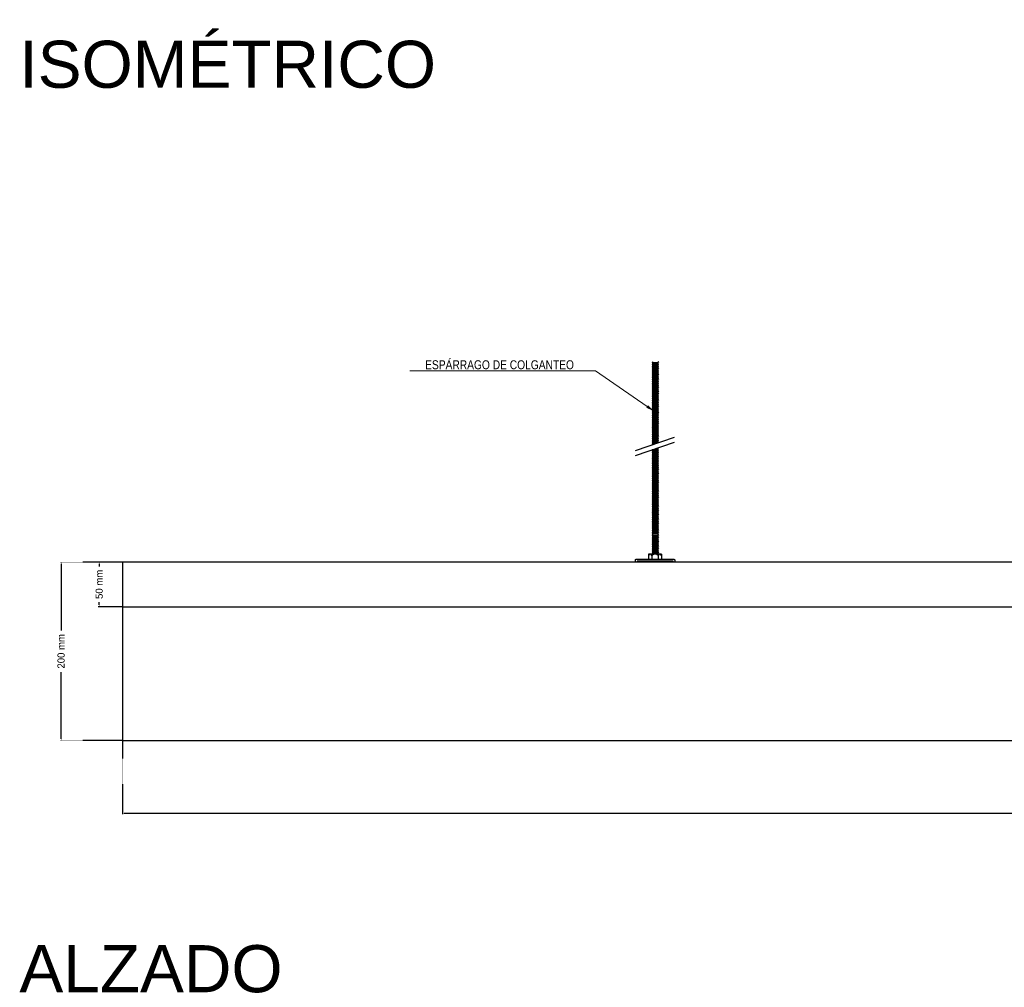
# Model space of a CAD drawing. Header units: millimetres. Extents: x 2538 to 24562, y 4449 to 23795.
# Tile 137 of 256: x 14229 to 15332, y 9193 to 10276. Entities that reach past the tile are written whole.
import ezdxf
from ezdxf import colors
from ezdxf.entities.mleader import LeaderData, LeaderLine
from ezdxf.math import Vec2, Vec3

# ---------------------------------------------------------------- set-up
doc = ezdxf.new("R2010")
doc.units = ezdxf.units.MM
doc.header["$PDMODE"] = 3
doc.linetypes.add('HIDDEN', pattern=[0.375, 0.25, -0.125])
doc.layers.add('_HD_tornillo', color=30, linetype='Continuous')
doc.layers.add('HD021_Text', color=2, linetype='Continuous', lineweight=9)
doc.layers.add('Make2D$Visible$Curves', color=7, linetype='Continuous', true_color=0x000000)
doc.layers.add('MEDIDAS', color=1, linetype='Continuous', true_color=0xff0000)
doc.styles.add('Arial Narrow', font='ARIALN.TTF')
doc.styles.add('Default', font='arial.ttf')
doc.dimstyles.new('HD_DIM', dxfattribs={"dimtxt": 8, "dimasz": 2, "dimexe": 1, "dimexo": 0, "dimgap": 2, "dimtad": 0, "dimdec": 0, "dimzin": 0, "dimdsep": 46, "dimtxsty": 'Standard', "dimcen": 0, "dimclrd": 256, "dimclre": 251, "dimclrt": 7, "dimadec": 0, "dimazin": 0, "dimtp": 0.05, "dimtm": 0.05, "dimtfac": 0.6, "dimtdec": 0, "dimtofl": 0, "dimtmove": 0, "dimatfit": 3, "dimfxl": 1, "dimtolj": 2, "dimtzin": 0, "dimarcsym": 0})

# ---------------------------------------------------------------- blocks, each defined once
blk = doc.blocks.new('*D48')
at = {"layer": 'Defpoints', "color": 0, "transparency": 16777216}
for p in [(14344.2, 9668.9), (14275.4, 9468.9), (14344.2, 9468.9)]:
    blk.add_point(p, dxfattribs=at)
at = {"layer": 'MEDIDAS', "color": 251, "linetype": 'HIDDEN', "lineweight": -2, "transparency": 16777216}
for p, q in [((14344.2, 9668.9), (14274.4, 9668.9)), ((14344.2, 9468.9), (14274.4, 9468.9))]:
    blk.add_line(p, q, dxfattribs=at)
at = {"layer": 'MEDIDAS', "lineweight": -2, "transparency": 16777216}
for p, q in [((14275.4, 9666.9), (14275.4, 9592.3)), ((14275.4, 9470.9), (14275.4, 9545.6))]:
    blk.add_line(p, q, dxfattribs=at)
at = {"layer": 'MEDIDAS', "transparency": 16777216}
for points in [[(14275.1, 9666.9), (14275.8, 9666.9), (14275.4, 9668.9)], [(14275.1, 9470.9), (14275.8, 9470.9), (14275.4, 9468.9)]]:
    blk.add_solid(points, dxfattribs=at)
at = {"layer": 'MEDIDAS', "color": 7, "transparency": 16777216, "insert": (14275.4, 9568.9), "char_height": 8, "attachment_point": 5, "rotation": 90}
blk.add_mtext('\\A2;200 mm', dxfattribs=at)
blk = doc.blocks.new('*D49')
at = {"layer": 'Defpoints', "color": 0, "transparency": 16777216}
for p in [(14344.2, 9668.9), (14318.1, 9618.9), (14344.2, 9618.9)]:
    blk.add_point(p, dxfattribs=at)
at = {"layer": 'MEDIDAS', "color": 251, "linetype": 'HIDDEN', "lineweight": -2, "transparency": 16777216}
for p, q in [((14344.2, 9668.9), (14317.1, 9668.9)), ((14344.2, 9618.9), (14317.1, 9618.9))]:
    blk.add_line(p, q, dxfattribs=at)
at = {"layer": 'MEDIDAS', "lineweight": -2, "transparency": 16777216}
for p, q in [((14318.1, 9666.9), (14318.1, 9663.9)), ((14318.1, 9620.9), (14318.1, 9623.9))]:
    blk.add_line(p, q, dxfattribs=at)
at = {"layer": 'MEDIDAS', "transparency": 16777216}
for points in [[(14317.7, 9666.9), (14318.4, 9666.9), (14318.1, 9668.9)], [(14317.7, 9620.9), (14318.4, 9620.9), (14318.1, 9618.9)]]:
    blk.add_solid(points, dxfattribs=at)
at = {"layer": 'MEDIDAS', "color": 7, "transparency": 16777216, "insert": (14318.1, 9643.9), "char_height": 8, "attachment_point": 5, "rotation": 90}
blk.add_mtext('\\A2;50 mm', dxfattribs=at)
blk = doc.blocks.new('*D50')
at = {"layer": 'Defpoints', "color": 0, "transparency": 16777216}
for p in [(14344.2, 9468.9), (16744.2, 9468.9), (16744.2, 9387.6)]:
    blk.add_point(p, dxfattribs=at)
at = {"layer": 'MEDIDAS', "color": 251, "linetype": 'HIDDEN', "lineweight": -2, "transparency": 16777216}
for p, q in [((14344.2, 9468.9), (14344.2, 9386.6)), ((16744.2, 9468.9), (16744.2, 9386.6))]:
    blk.add_line(p, q, dxfattribs=at)
at = {"layer": 'MEDIDAS', "lineweight": -2, "transparency": 16777216}
for p, q in [((14346.2, 9387.6), (15516.8, 9387.6)), ((16742.2, 9387.6), (15571.5, 9387.6))]:
    blk.add_line(p, q, dxfattribs=at)
at = {"layer": 'MEDIDAS', "transparency": 16777216}
for points in [[(14346.2, 9388), (14346.2, 9387.3), (14344.2, 9387.6)], [(16742.2, 9388), (16742.2, 9387.3), (16744.2, 9387.6)]]:
    blk.add_solid(points, dxfattribs=at)
at = {"layer": 'MEDIDAS', "color": 7, "transparency": 16777216, "insert": (15544.2, 9387.6), "char_height": 8, "attachment_point": 5}
blk.add_mtext('\\A2;2400 mm', dxfattribs=at)

msp = doc.modelspace()

# ---------------------------------------------------------------- linework, layer by layer
at = {"layer": '_HD_tornillo'}
for p, q in [((14938.1, 9893.2), (14937.5, 9892.4)), ((14937.5, 9892.4), (14944.6, 9892.5)), ((14937.5, 9892.4), (14938.1, 9891.7)), ((14938.1, 9890.8), (14937.5, 9890)), ((14937.5, 9890), (14944.6, 9890.2)), ((14937.5, 9890), (14938.1, 9889.3)), ((14938.1, 9888.5), (14937.5, 9887.7)), ((14937.5, 9887.7), (14944.6, 9887.9)), ((14937.5, 9887.7), (14938.1, 9887)), ((14938.1, 9886.2), (14937.5, 9885.4)), ((14937.5, 9885.4), (14944.6, 9885.5)), ((14937.5, 9885.4), (14938.1, 9884.7)), ((14938.1, 9891.7), (14944.1, 9891.9)), ((14938.1, 9891.7), (14938.1, 9890.8)), ((14938.1, 9890.8), (14944.1, 9891)), ((14938.1, 9889.3), (14944.1, 9889.5)), ((14938.1, 9889.3), (14938.1, 9888.5)), ((14938.1, 9888.5), (14944.1, 9888.8)), ((14938.1, 9887), (14944.1, 9887.3)), ((14938.1, 9887), (14938.1, 9886.2)), ((14938.1, 9886.2), (14944.1, 9886.4)), ((14938.1, 9884.7), (14944.1, 9884.9)), ((14938.1, 9884.7), (14938.1, 9883.8)), ((14938.1, 9883.8), (14944.1, 9884)), ((14944.1, 9893.4), (14944.6, 9892.5)), ((14944.1, 9891.9), (14944.6, 9892.5)), ((14944.1, 9891.9), (14944.1, 9891)), ((14944.1, 9891), (14944.6, 9890.2)), ((14944.1, 9889.5), (14944.6, 9890.2)), ((14944.1, 9889.5), (14944.1, 9888.8)), ((14944.1, 9888.8), (14944.6, 9887.9)), ((14944.1, 9887.3), (14944.6, 9887.9)), ((14944.1, 9887.3), (14944.1, 9886.4)), ((14944.1, 9886.4), (14944.6, 9885.5)), ((14944.1, 9884.9), (14944.6, 9885.5)), ((14944.1, 9884.9), (14944.1, 9884)), ((14944.1, 9884), (14944.6, 9883.2)), ((14938.1, 9883.8), (14937.5, 9883)), ((14937.5, 9883), (14944.6, 9883.2)), ((14937.5, 9883), (14938.1, 9882.3)), ((14938.1, 9881.4), (14937.5, 9880.6)), ((14937.5, 9880.6), (14944.6, 9880.7)), ((14937.5, 9880.6), (14938.1, 9879.9)), ((14938.1, 9879), (14937.5, 9878.2)), ((14937.5, 9878.2), (14944.6, 9878.3)), ((14937.5, 9878.2), (14938.1, 9877.5)), ((14938.1, 9876.6), (14937.5, 9875.8)), ((14937.5, 9875.8), (14944.6, 9875.9)), ((14937.5, 9875.8), (14938.1, 9875.1)), ((14938.1, 9874.2), (14937.5, 9873.3)), ((14937.5, 9873.3), (14944.6, 9873.5)), ((14937.5, 9873.3), (14938.1, 9872.7)), ((14938.1, 9882.3), (14944.1, 9882.5)), ((14938.1, 9882.3), (14938.1, 9881.4)), ((14938.1, 9881.4), (14944.1, 9881.6)), ((14938.1, 9879.9), (14944.1, 9880.1)), ((14938.1, 9879.9), (14938.1, 9879)), ((14938.1, 9879), (14944.1, 9879.2)), ((14938.1, 9877.5), (14944.1, 9877.7)), ((14938.1, 9877.5), (14938.1, 9876.6)), ((14938.1, 9876.6), (14944.1, 9876.8)), ((14938.1, 9875.1), (14944.1, 9875.3)), ((14938.1, 9875.1), (14938.1, 9874.2)), ((14938.1, 9874.2), (14944.1, 9874.4)), ((14944.1, 9882.5), (14944.6, 9883.2)), ((14944.1, 9882.5), (14944.1, 9881.6)), ((14944.1, 9881.6), (14944.6, 9880.7)), ((14944.1, 9880.1), (14944.6, 9880.7)), ((14944.1, 9880.1), (14944.1, 9879.2)), ((14944.1, 9879.2), (14944.6, 9878.3)), ((14944.1, 9877.7), (14944.6, 9878.3)), ((14944.1, 9877.7), (14944.1, 9876.8)), ((14944.1, 9876.8), (14944.6, 9875.9)), ((14944.1, 9875.3), (14944.6, 9875.9)), ((14944.1, 9875.3), (14944.1, 9874.4)), ((14944.1, 9874.4), (14944.6, 9873.5)), ((14944.1, 9872.9), (14944.6, 9873.5)), ((14938.1, 9871.8), (14937.5, 9871)), ((14937.5, 9871), (14944.6, 9871.1)), ((14937.5, 9871), (14938.1, 9870.3)), ((14938.1, 9869.5), (14937.5, 9868.7)), ((14937.5, 9868.7), (14944.6, 9868.8)), ((14937.5, 9868.7), (14938.1, 9868)), ((14938.1, 9867.1), (14937.5, 9866.3)), ((14937.5, 9866.3), (14944.6, 9866.5)), ((14937.5, 9866.3), (14938.1, 9865.6)), ((14938.1, 9864.8), (14937.5, 9863.9)), ((14937.5, 9863.9), (14944.6, 9864.1)), ((14937.5, 9863.9), (14938.1, 9863.3)), ((14938.1, 9862.5), (14937.5, 9861.7)), ((14938.1, 9872.7), (14944.1, 9872.9)), ((14938.1, 9872.7), (14938.1, 9871.8)), ((14938.1, 9871.8), (14944.1, 9872)), ((14938.1, 9870.3), (14944.1, 9870.5)), ((14938.1, 9870.3), (14938.1, 9869.5)), ((14938.1, 9869.5), (14944.1, 9869.7)), ((14938.1, 9868), (14944.1, 9868.2)), ((14938.1, 9868), (14938.1, 9867.1)), ((14938.1, 9867.1), (14944.1, 9867.4)), ((14938.1, 9865.6), (14944.1, 9865.9)), ((14938.1, 9865.6), (14938.1, 9864.8)), ((14938.1, 9864.8), (14944.1, 9865)), ((14938.1, 9863.3), (14944.1, 9863.5)), ((14938.1, 9863.3), (14938.1, 9862.5)), ((14938.1, 9862.5), (14944.1, 9862.7)), ((14944.1, 9872.9), (14944.1, 9872)), ((14944.1, 9872), (14944.6, 9871.1)), ((14944.1, 9870.5), (14944.6, 9871.1)), ((14944.1, 9870.5), (14944.1, 9869.7)), ((14944.1, 9869.7), (14944.6, 9868.8)), ((14944.1, 9868.2), (14944.6, 9868.8)), ((14944.1, 9868.2), (14944.1, 9867.4)), ((14944.1, 9867.4), (14944.6, 9866.5)), ((14944.1, 9865.9), (14944.6, 9866.5)), ((14944.1, 9865.9), (14944.1, 9865)), ((14944.1, 9865), (14944.6, 9864.1)), ((14944.1, 9863.5), (14944.6, 9864.1)), ((14944.1, 9863.5), (14944.1, 9862.7)), ((14944.1, 9862.7), (14944.6, 9861.9)), ((14937.5, 9861.7), (14944.6, 9861.9)), ((14937.5, 9861.7), (14938.1, 9861)), ((14938.1, 9860), (14937.5, 9859.1)), ((14937.5, 9859.1), (14944.6, 9859.3)), ((14937.5, 9859.1), (14938.1, 9858.5)), ((14938.1, 9857.7), (14937.5, 9856.9)), ((14937.5, 9856.9), (14944.6, 9857)), ((14937.5, 9856.9), (14938.1, 9856.2)), ((14938.1, 9855.3), (14937.5, 9854.5)), ((14937.5, 9854.5), (14944.6, 9854.7)), ((14937.5, 9854.5), (14938.1, 9853.8)), ((14938.1, 9853), (14937.5, 9852.1)), ((14937.5, 9852.1), (14944.6, 9852.3)), ((14937.5, 9852.1), (14938.1, 9851.5)), ((14938.1, 9861), (14944.1, 9861.2)), ((14938.1, 9861), (14938.1, 9860)), ((14938.1, 9860), (14944.1, 9860.2)), ((14938.1, 9858.5), (14944.1, 9858.7)), ((14938.1, 9858.5), (14938.1, 9857.7)), ((14938.1, 9857.7), (14944.1, 9857.9)), ((14938.1, 9856.2), (14944.1, 9856.4)), ((14938.1, 9856.2), (14938.1, 9855.3)), ((14938.1, 9855.3), (14944.1, 9855.6)), ((14938.1, 9853.8), (14944.1, 9854.1)), ((14938.1, 9853.8), (14938.1, 9853)), ((14938.1, 9853), (14944.1, 9853.2)), ((14938.1, 9851.5), (14944.1, 9851.7)), ((14938.1, 9851.5), (14938.1, 9850.5)), ((14944.1, 9861.2), (14944.6, 9861.9)), ((14944.1, 9861.2), (14944.1, 9860.2)), ((14944.1, 9860.2), (14944.6, 9859.3)), ((14944.1, 9858.7), (14944.6, 9859.3)), ((14944.1, 9858.7), (14944.1, 9857.9)), ((14944.1, 9857.9), (14944.6, 9857)), ((14944.1, 9856.4), (14944.6, 9857)), ((14944.1, 9856.4), (14944.1, 9855.6)), ((14944.1, 9855.6), (14944.6, 9854.7)), ((14944.1, 9854.1), (14944.6, 9854.7)), ((14944.1, 9854.1), (14944.1, 9853.2)), ((14944.1, 9853.2), (14944.6, 9852.3)), ((14944.1, 9851.7), (14944.6, 9852.3)), ((14944.1, 9851.7), (14944.1, 9850.8)), ((14938.1, 9850.5), (14937.5, 9849.7)), ((14937.5, 9849.7), (14944.6, 9849.9)), ((14937.5, 9849.7), (14938.1, 9849)), ((14938.1, 9848.2), (14937.5, 9847.3)), ((14937.5, 9847.3), (14944.6, 9847.5)), ((14937.5, 9847.3), (14938.1, 9846.7)), ((14938.1, 9845.9), (14937.5, 9845.1)), ((14937.5, 9845.1), (14944.6, 9845.2)), ((14937.5, 9845.1), (14938.1, 9844.4)), ((14938.1, 9843.5), (14937.5, 9842.7)), ((14937.5, 9842.7), (14944.6, 9842.9)), ((14937.5, 9842.7), (14938.1, 9842)), ((14938.1, 9841.2), (14937.5, 9840.3)), ((14937.5, 9840.3), (14944.6, 9840.5)), ((14937.5, 9840.3), (14938.1, 9839.7)), ((14938.1, 9850.5), (14944.1, 9850.8)), ((14938.1, 9849), (14944.1, 9849.3)), ((14938.1, 9849), (14938.1, 9848.2)), ((14938.1, 9848.2), (14944.1, 9848.4)), ((14938.1, 9846.7), (14944.1, 9846.9)), ((14938.1, 9846.7), (14938.1, 9845.9)), ((14938.1, 9845.9), (14944.1, 9846.1)), ((14938.1, 9844.4), (14944.1, 9844.6)), ((14938.1, 9844.4), (14938.1, 9843.5)), ((14938.1, 9843.5), (14944.1, 9843.8)), ((14938.1, 9842), (14944.1, 9842.3)), ((14938.1, 9842), (14938.1, 9841.2)), ((14938.1, 9841.2), (14944.1, 9841.4)), ((14944.1, 9850.8), (14944.6, 9849.9)), ((14944.1, 9849.3), (14944.6, 9849.9)), ((14944.1, 9849.3), (14944.1, 9848.4)), ((14944.1, 9848.4), (14944.6, 9847.5)), ((14944.1, 9846.9), (14944.6, 9847.5)), ((14944.1, 9846.9), (14944.1, 9846.1)), ((14944.1, 9846.1), (14944.6, 9845.2)), ((14944.1, 9844.6), (14944.6, 9845.2)), ((14944.1, 9844.6), (14944.1, 9843.8)), ((14944.1, 9843.8), (14944.6, 9842.9)), ((14944.1, 9842.3), (14944.6, 9842.9)), ((14944.1, 9842.3), (14944.1, 9841.4)), ((14944.1, 9841.4), (14944.6, 9840.5)), ((14944.1, 9839.9), (14944.6, 9840.5)), ((14938.1, 9838.7), (14937.5, 9837.9)), ((14937.5, 9837.9), (14944.6, 9838.1)), ((14937.5, 9837.9), (14938.1, 9837.2)), ((14938.1, 9836.3), (14937.5, 9835.5)), ((14937.5, 9835.5), (14944.6, 9835.7)), ((14937.5, 9835.5), (14938.1, 9834.8)), ((14938.1, 9833.9), (14937.5, 9833.1)), ((14937.5, 9833.1), (14944.6, 9833.3)), ((14937.5, 9833.1), (14938.1, 9832.4)), ((14938.1, 9831.5), (14937.5, 9830.7)), ((14937.5, 9830.7), (14944.6, 9830.9)), ((14937.5, 9830.7), (14938.1, 9830)), ((14938.1, 9829.1), (14937.5, 9828.3)), ((14938.1, 9839.7), (14944.1, 9839.9)), ((14938.1, 9839.7), (14938.1, 9838.7)), ((14938.1, 9838.7), (14944.1, 9839)), ((14938.1, 9837.2), (14944.1, 9837.5)), ((14938.1, 9837.2), (14938.1, 9836.3)), ((14938.1, 9836.3), (14944.1, 9836.6)), ((14938.1, 9834.8), (14944.1, 9835.1)), ((14938.1, 9834.8), (14938.1, 9833.9)), ((14938.1, 9833.9), (14944.1, 9834.1)), ((14938.1, 9832.4), (14944.1, 9832.7)), ((14938.1, 9832.4), (14938.1, 9831.5)), ((14938.1, 9831.5), (14944.1, 9831.7)), ((14938.1, 9830), (14944.1, 9830.2)), ((14938.1, 9830), (14938.1, 9829.1)), ((14938.1, 9829.1), (14944.1, 9829.4)), ((14944.1, 9839.9), (14944.1, 9839)), ((14944.1, 9839), (14944.6, 9838.1)), ((14944.1, 9837.5), (14944.6, 9838.1)), ((14944.1, 9837.5), (14944.1, 9836.6)), ((14944.1, 9836.6), (14944.6, 9835.7)), ((14944.1, 9835.1), (14944.6, 9835.7)), ((14944.1, 9835.1), (14944.1, 9834.1)), ((14944.1, 9834.2), (14944.6, 9833.3)), ((14944.1, 9832.7), (14944.6, 9833.3)), ((14944.1, 9832.7), (14944.1, 9831.7)), ((14944.1, 9831.7), (14944.6, 9830.9)), ((14944.1, 9830.2), (14944.6, 9830.9)), ((14944.1, 9830.2), (14944.1, 9829.4)), ((14944.1, 9829.4), (14944.6, 9828.5)), ((14937.5, 9828.3), (14944.6, 9828.5)), ((14937.5, 9828.3), (14938.1, 9827.6)), ((14938.1, 9826.8), (14937.5, 9826)), ((14937.5, 9826), (14944.6, 9826.2)), ((14937.5, 9826), (14938.1, 9825.3)), ((14938.1, 9824.5), (14937.5, 9823.7)), ((14937.5, 9823.7), (14944.6, 9823.8)), ((14937.5, 9823.7), (14938.1, 9823)), ((14938.1, 9822.1), (14937.5, 9821.3)), ((14937.5, 9821.3), (14944.6, 9821.5)), ((14937.5, 9821.3), (14938.1, 9820.6)), ((14938.1, 9819.8), (14937.5, 9819)), ((14937.5, 9819), (14944.6, 9819.2)), ((14937.5, 9819), (14938.1, 9818.3)), ((14938.1, 9827.6), (14944.1, 9827.9)), ((14938.1, 9827.6), (14938.1, 9826.8)), ((14938.1, 9826.8), (14944.1, 9827.1)), ((14938.1, 9825.3), (14944.1, 9825.6)), ((14938.1, 9825.3), (14938.1, 9824.5)), ((14938.1, 9824.5), (14944.1, 9824.7)), ((14938.1, 9823), (14944.1, 9823.2)), ((14938.1, 9823), (14938.1, 9822.1)), ((14938.1, 9822.1), (14944.1, 9822.3)), ((14938.1, 9820.6), (14944.1, 9820.8)), ((14938.1, 9820.6), (14938.1, 9819.8)), ((14938.1, 9819.8), (14944.1, 9820.1)), ((14938.1, 9818.3), (14944.1, 9818.6)), ((14938.1, 9818.3), (14938.1, 9817.3)), ((14944.1, 9827.9), (14944.6, 9828.5)), ((14944.1, 9827.9), (14944.1, 9827.1)), ((14944.1, 9827.1), (14944.6, 9826.2)), ((14944.1, 9825.6), (14944.6, 9826.2)), ((14944.1, 9825.6), (14944.1, 9824.7)), ((14944.1, 9824.7), (14944.6, 9823.8)), ((14944.1, 9823.2), (14944.6, 9823.8)), ((14944.1, 9823.2), (14944.1, 9822.3)), ((14944.1, 9822.3), (14944.6, 9821.5)), ((14944.1, 9820.8), (14944.6, 9821.5)), ((14944.1, 9820.8), (14944.1, 9820.1)), ((14944.1, 9820.1), (14944.6, 9819.2)), ((14944.1, 9818.6), (14944.6, 9819.2)), ((14944.1, 9818.6), (14944.1, 9817.5)), ((14919, 9793.9), (14962.5, 9808.9)), ((14938.1, 9817.3), (14937.5, 9816.5)), ((14937.5, 9816.5), (14944.6, 9816.7)), ((14937.5, 9816.5), (14938.1, 9815.8)), ((14938.1, 9815), (14937.5, 9814.2)), ((14937.5, 9814.2), (14944.6, 9814.4)), ((14937.5, 9814.2), (14938.1, 9813.5)), ((14938.1, 9812.7), (14937.5, 9811.9)), ((14937.5, 9811.9), (14944.6, 9812)), ((14937.5, 9811.9), (14938.1, 9811.2)), ((14938.1, 9810.3), (14937.5, 9809.5)), ((14937.5, 9809.5), (14944.6, 9809.7)), ((14937.5, 9809.5), (14938.1, 9808.8)), ((14938.1, 9807.9), (14937.5, 9807.1)), ((14937.5, 9807.1), (14944.6, 9807.2)), ((14937.5, 9807.1), (14938.1, 9806.4)), ((14938.1, 9817.3), (14944.1, 9817.5)), ((14938.1, 9815.8), (14944.1, 9816)), ((14938.1, 9815.8), (14938.1, 9815)), ((14938.1, 9815), (14944.1, 9815.3)), ((14938.1, 9813.5), (14944.1, 9813.8)), ((14938.1, 9813.5), (14938.1, 9812.7)), ((14938.1, 9812.7), (14944.1, 9812.9)), ((14938.1, 9811.2), (14944.1, 9811.4)), ((14938.1, 9811.2), (14938.1, 9810.3)), ((14938.1, 9810.3), (14944.1, 9810.5)), ((14938.1, 9808.8), (14944.1, 9809)), ((14938.1, 9808.8), (14938.1, 9807.9)), ((14938.1, 9807.9), (14944.1, 9808.1)), ((14944.1, 9817.5), (14944.6, 9816.7)), ((14944.1, 9816), (14944.6, 9816.7)), ((14944.1, 9816), (14944.1, 9815.3)), ((14944.1, 9815.3), (14944.6, 9814.4)), ((14944.1, 9813.8), (14944.6, 9814.4)), ((14944.1, 9813.8), (14944.1, 9812.9)), ((14944.1, 9812.9), (14944.6, 9812)), ((14944.1, 9811.4), (14944.6, 9812)), ((14944.1, 9811.4), (14944.1, 9810.5)), ((14944.1, 9810.5), (14944.6, 9809.7)), ((14944.1, 9809), (14944.6, 9809.7)), ((14944.1, 9809), (14944.1, 9808.1)), ((14944.1, 9808.1), (14944.6, 9807.2)), ((14944.1, 9806.6), (14944.6, 9807.2)), ((14919, 9788.2), (14962.5, 9803.2)), ((14938.1, 9805.5), (14937.5, 9804.7)), ((14937.5, 9804.7), (14944.6, 9804.9)), ((14937.5, 9804.7), (14938.1, 9804)), ((14938.1, 9803.2), (14937.5, 9802.4)), ((14937.5, 9802.4), (14944.1, 9802.6)), ((14937.5, 9802.4), (14938.1, 9801.7)), ((14938.1, 9800.9), (14937.7, 9800.4)), ((14938.1, 9806.4), (14944.1, 9806.6)), ((14938.1, 9806.4), (14938.1, 9805.5)), ((14938.1, 9805.5), (14944.1, 9805.7)), ((14938.1, 9804), (14944.1, 9804.2)), ((14938.1, 9804), (14938.1, 9803.2)), ((14938.1, 9803.2), (14944.1, 9803.5)), ((14938.1, 9801.7), (14942.1, 9801.9)), ((14938.1, 9801.7), (14938.1, 9800.9)), ((14938.1, 9800.9), (14939.3, 9800.9)), ((14941.2, 9795.9), (14944, 9795.9)), ((14943, 9796.5), (14944.5, 9796.6)), ((14944, 9795.9), (14944.5, 9796.6)), ((14944, 9795.9), (14944, 9795)), ((14944.1, 9806.6), (14944.1, 9805.7)), ((14944.1, 9805.7), (14944.6, 9804.9)), ((14944.1, 9804.2), (14944.6, 9804.9)), ((14944.1, 9804.2), (14944.1, 9803.5)), ((14944.1, 9803.5), (14944.5, 9802.7)), ((14944.3, 9797), (14944.5, 9796.6)), ((14938, 9794.8), (14937.4, 9794)), ((14937.4, 9794), (14944.5, 9794.1)), ((14937.4, 9794), (14938, 9793.3)), ((14938.1, 9792.4), (14937.5, 9791.5)), ((14937.5, 9791.5), (14944.5, 9791.7)), ((14937.5, 9791.5), (14938.1, 9790.9)), ((14938.1, 9789.9), (14937.5, 9789.1)), ((14937.5, 9789.1), (14944.5, 9789.3)), ((14937.5, 9789.1), (14938.1, 9788.4)), ((14938.1, 9787.5), (14937.5, 9786.7)), ((14937.5, 9786.7), (14944.5, 9786.9)), ((14937.5, 9786.7), (14938.1, 9786)), ((14938.1, 9785.1), (14937.5, 9784.3)), ((14938, 9794.8), (14944, 9795)), ((14938, 9793.3), (14944, 9793.5)), ((14938, 9793.3), (14938, 9792.4)), ((14938.1, 9792.4), (14944, 9792.6)), ((14938.1, 9790.9), (14944, 9791.1)), ((14938.1, 9790.9), (14938.1, 9789.9)), ((14938.1, 9789.9), (14944, 9790.2)), ((14938.1, 9788.4), (14944, 9788.7)), ((14938.1, 9788.4), (14938.1, 9787.5)), ((14938.1, 9787.5), (14944, 9787.7)), ((14938.1, 9786), (14944, 9786.2)), ((14938.1, 9786), (14938.1, 9785.1)), ((14938.1, 9785.1), (14944, 9785.3)), ((14944, 9795), (14944.5, 9794.1)), ((14944, 9793.5), (14944.5, 9794.1)), ((14944, 9793.5), (14944, 9792.6)), ((14944, 9791.1), (14944.5, 9791.7)), ((14944, 9791.1), (14944, 9790.2)), ((14944, 9788.7), (14944.5, 9789.3)), ((14944, 9788.7), (14944, 9787.7)), ((14944, 9786.2), (14944.5, 9786.9)), ((14944, 9786.2), (14944, 9785.3)), ((14944.1, 9792.6), (14944.5, 9791.7)), ((14944.1, 9790.2), (14944.5, 9789.3)), ((14944.1, 9787.7), (14944.5, 9786.9)), ((14944.1, 9785.3), (14944.5, 9784.4)), ((14937.5, 9784.3), (14944.5, 9784.4)), ((14937.5, 9784.3), (14938.1, 9783.6)), ((14938.1, 9782.7), (14937.5, 9781.8)), ((14937.5, 9781.8), (14944.5, 9782)), ((14937.5, 9781.8), (14938.1, 9781.2)), ((14938.1, 9780.3), (14937.5, 9779.4)), ((14937.5, 9779.4), (14944.5, 9779.6)), ((14937.5, 9779.4), (14938.1, 9778.8)), ((14938.1, 9777.8), (14937.5, 9777)), ((14937.5, 9777), (14944.5, 9777.2)), ((14937.5, 9777), (14938.1, 9776.3)), ((14938.1, 9775.4), (14937.5, 9774.6)), ((14937.5, 9774.6), (14944.6, 9774.8)), ((14937.5, 9774.6), (14938.1, 9773.9)), ((14938.1, 9783.6), (14944, 9783.8)), ((14938.1, 9783.6), (14938.1, 9782.7)), ((14938.1, 9782.7), (14944, 9782.9)), ((14938.1, 9781.2), (14944, 9781.4)), ((14938.1, 9781.2), (14938.1, 9780.3)), ((14938.1, 9780.3), (14944, 9780.5)), ((14938.1, 9778.8), (14944, 9779)), ((14938.1, 9778.8), (14938.1, 9777.8)), ((14938.1, 9777.8), (14944, 9778.1)), ((14938.1, 9776.3), (14944, 9776.6)), ((14938.1, 9776.3), (14938.1, 9775.4)), ((14938.1, 9775.4), (14944.1, 9775.6)), ((14938.1, 9773.9), (14944.1, 9774.1)), ((14938.1, 9773.9), (14938.1, 9773)), ((14944, 9783.8), (14944.5, 9784.4)), ((14944, 9783.8), (14944, 9782.9)), ((14944, 9781.4), (14944.5, 9782)), ((14944, 9781.4), (14944, 9780.5)), ((14944, 9779), (14944.5, 9779.6)), ((14944, 9779), (14944, 9778.1)), ((14944, 9776.6), (14944.5, 9777.2)), ((14944, 9776.6), (14944, 9775.6)), ((14944.1, 9782.9), (14944.5, 9782)), ((14944.1, 9780.5), (14944.5, 9779.6)), ((14944.1, 9778.1), (14944.5, 9777.2)), ((14944.1, 9775.6), (14944.6, 9774.8)), ((14944.1, 9774.1), (14944.6, 9774.8)), ((14944.1, 9774.1), (14944.1, 9773.2)), ((14938.1, 9773), (14937.5, 9772.2)), ((14937.5, 9772.2), (14944.6, 9772.3)), ((14937.5, 9772.2), (14938.1, 9771.5)), ((14938.1, 9770.6), (14937.5, 9769.8)), ((14937.5, 9769.8), (14944.6, 9769.9)), ((14937.5, 9769.8), (14938.1, 9769.1)), ((14938.1, 9768.2), (14937.5, 9767.3)), ((14937.5, 9767.3), (14944.6, 9767.5)), ((14937.5, 9767.3), (14938.1, 9766.7)), ((14938.1, 9765.7), (14937.5, 9764.9)), ((14937.5, 9764.9), (14944.6, 9765.1)), ((14937.5, 9764.9), (14938.1, 9764.2)), ((14938.1, 9763.3), (14937.5, 9762.5)), ((14938.1, 9773), (14944.1, 9773.2)), ((14938.1, 9771.5), (14944.1, 9771.7)), ((14938.1, 9771.5), (14938.1, 9770.6)), ((14938.1, 9770.6), (14944.1, 9770.8)), ((14938.1, 9769.1), (14944.1, 9769.3)), ((14938.1, 9769.1), (14938.1, 9768.2)), ((14938.1, 9768.2), (14944.1, 9768.4)), ((14938.1, 9766.7), (14944.1, 9766.9)), ((14938.1, 9766.7), (14938.1, 9765.7)), ((14938.1, 9765.7), (14944.1, 9766)), ((14938.1, 9764.2), (14944.1, 9764.5)), ((14938.1, 9764.2), (14938.1, 9763.3)), ((14938.1, 9763.3), (14944.1, 9763.5)), ((14944.1, 9773.2), (14944.6, 9772.3)), ((14944.1, 9771.7), (14944.6, 9772.3)), ((14944.1, 9771.7), (14944.1, 9770.8)), ((14944.1, 9770.8), (14944.6, 9769.9)), ((14944.1, 9769.3), (14944.6, 9769.9)), ((14944.1, 9769.3), (14944.1, 9768.4)), ((14944.1, 9768.4), (14944.6, 9767.5)), ((14944.1, 9766.9), (14944.6, 9767.5)), ((14944.1, 9766.9), (14944.1, 9766)), ((14944.1, 9766), (14944.6, 9765.1)), ((14944.1, 9764.5), (14944.6, 9765.1)), ((14944.1, 9764.5), (14944.1, 9763.5)), ((14944.1, 9763.5), (14944.6, 9762.7)), ((14937.5, 9762.5), (14944.6, 9762.7)), ((14937.5, 9762.5), (14938.1, 9761.8)), ((14938.1, 9760.9), (14937.5, 9760.1)), ((14937.5, 9760.1), (14944.6, 9760.2)), ((14937.5, 9760.1), (14938.1, 9759.4)), ((14938.1, 9758.5), (14937.5, 9757.7)), ((14937.5, 9757.7), (14944.6, 9757.8)), ((14937.5, 9757.7), (14938.1, 9757)), ((14938.1, 9756), (14937.5, 9755.2)), ((14937.5, 9755.2), (14944.6, 9755.4)), ((14937.5, 9755.2), (14938.1, 9754.5)), ((14938.1, 9753.6), (14937.5, 9752.8)), ((14937.5, 9752.8), (14944.6, 9753)), ((14937.5, 9752.8), (14938.1, 9752.1)), ((14938.1, 9761.8), (14944.1, 9762)), ((14938.1, 9761.8), (14938.1, 9760.9)), ((14938.1, 9760.9), (14944.1, 9761.1)), ((14938.1, 9759.4), (14944.1, 9759.6)), ((14938.1, 9759.4), (14938.1, 9758.5)), ((14938.1, 9758.5), (14944.1, 9758.7)), ((14938.1, 9757), (14944.1, 9757.2)), ((14938.1, 9757), (14938.1, 9756)), ((14938.1, 9756), (14944.1, 9756.3)), ((14938.1, 9754.5), (14944.1, 9754.8)), ((14938.1, 9754.5), (14938.1, 9753.6)), ((14938.1, 9753.6), (14944.1, 9753.9)), ((14938.1, 9752.1), (14944.1, 9752.4)), ((14938.1, 9752.1), (14938.1, 9751.2)), ((14944.1, 9762), (14944.6, 9762.7)), ((14944.1, 9762), (14944.1, 9761.1)), ((14944.1, 9761.1), (14944.6, 9760.2)), ((14944.1, 9759.6), (14944.6, 9760.2)), ((14944.1, 9759.6), (14944.1, 9758.7)), ((14944.1, 9758.7), (14944.6, 9757.8)), ((14944.1, 9757.2), (14944.6, 9757.8)), ((14944.1, 9757.2), (14944.1, 9756.3)), ((14944.1, 9756.3), (14944.6, 9755.4)), ((14944.1, 9754.8), (14944.6, 9755.4)), ((14944.1, 9754.8), (14944.1, 9753.9)), ((14944.1, 9753.9), (14944.6, 9753)), ((14944.1, 9752.4), (14944.6, 9753)), ((14944.1, 9752.4), (14944.1, 9751.4)), ((14938.1, 9751.2), (14937.5, 9750.4)), ((14937.5, 9750.4), (14944.6, 9750.6)), ((14937.5, 9750.4), (14938.1, 9749.7)), ((14938.1, 9748.8), (14937.5, 9748)), ((14937.5, 9748), (14944.6, 9748.1)), ((14937.5, 9748), (14938.1, 9747.3)), ((14938.1, 9746.4), (14937.5, 9745.5)), ((14937.5, 9745.5), (14944.6, 9745.7)), ((14937.5, 9745.5), (14938.1, 9744.9)), ((14938.1, 9743.9), (14937.5, 9743.1)), ((14937.5, 9743.1), (14944.6, 9743.3)), ((14937.5, 9743.1), (14938.1, 9742.4)), ((14938.1, 9741.5), (14937.5, 9740.7)), ((14937.5, 9740.7), (14944.6, 9740.9)), ((14937.5, 9740.7), (14938.1, 9740)), ((14938.1, 9751.2), (14944.1, 9751.4)), ((14938.1, 9749.7), (14944.1, 9749.9)), ((14938.1, 9749.7), (14938.1, 9748.8)), ((14938.1, 9748.8), (14944.1, 9749)), ((14938.1, 9747.3), (14944.1, 9747.5)), ((14938.1, 9747.3), (14938.1, 9746.4)), ((14938.1, 9746.4), (14944.1, 9746.6)), ((14938.1, 9744.9), (14944.1, 9745.1)), ((14938.1, 9744.9), (14938.1, 9743.9)), ((14938.1, 9743.9), (14944.1, 9744.2)), ((14938.1, 9742.4), (14944.1, 9742.7)), ((14938.1, 9742.4), (14938.1, 9741.5)), ((14938.1, 9741.5), (14944.1, 9741.8)), ((14944.1, 9751.4), (14944.6, 9750.6)), ((14944.1, 9749.9), (14944.6, 9750.6)), ((14944.1, 9749.9), (14944.1, 9749)), ((14944.1, 9749), (14944.6, 9748.1)), ((14944.1, 9747.5), (14944.6, 9748.1)), ((14944.1, 9747.5), (14944.1, 9746.6)), ((14944.1, 9746.6), (14944.6, 9745.7)), ((14944.1, 9745.1), (14944.6, 9745.7)), ((14944.1, 9745.1), (14944.1, 9744.2)), ((14944.1, 9744.2), (14944.6, 9743.3)), ((14944.1, 9742.7), (14944.6, 9743.3)), ((14944.1, 9742.7), (14944.1, 9741.8)), ((14944.1, 9741.8), (14944.6, 9740.9)), ((14944.1, 9740.3), (14944.6, 9740.9)), ((14938.1, 9739.1), (14937.5, 9738.3)), ((14937.5, 9738.3), (14944.6, 9738.5)), ((14937.5, 9738.3), (14938.1, 9737.6)), ((14938.1, 9736.7), (14937.5, 9735.9)), ((14937.5, 9735.9), (14944.6, 9736)), ((14937.5, 9735.9), (14938.1, 9735.2)), ((14938.1, 9734.3), (14937.5, 9733.4)), ((14937.5, 9733.4), (14944.6, 9733.6)), ((14937.5, 9733.4), (14938.1, 9732.8)), ((14938.1, 9731.8), (14937.5, 9731)), ((14937.5, 9731), (14944.6, 9731.2)), ((14937.5, 9731), (14938.1, 9730.4)), ((14938.1, 9740), (14944.1, 9740.3)), ((14938.1, 9740), (14938.1, 9739.1)), ((14938.1, 9739.1), (14944.1, 9739.3)), ((14938.1, 9737.6), (14944.1, 9737.8)), ((14938.1, 9737.6), (14938.1, 9736.7)), ((14938.1, 9736.7), (14944.1, 9736.9)), ((14938.1, 9735.2), (14944.1, 9735.4)), ((14938.1, 9735.2), (14938.1, 9734.3)), ((14938.1, 9734.3), (14944.1, 9734.5)), ((14938.1, 9732.8), (14944.1, 9733)), ((14938.1, 9732.8), (14938.1, 9731.8)), ((14938.1, 9731.8), (14944.1, 9732.1)), ((14938.1, 9730.4), (14944.1, 9730.6)), ((14938.1, 9730.4), (14938.1, 9729.4)), ((14938.1, 9729.4), (14944.1, 9729.6)), ((14944.1, 9740.3), (14944.1, 9739.3)), ((14944.1, 9739.3), (14944.6, 9738.5)), ((14944.1, 9737.8), (14944.6, 9738.5)), ((14944.1, 9737.8), (14944.1, 9736.9)), ((14944.1, 9736.9), (14944.6, 9736)), ((14944.1, 9735.4), (14944.6, 9736)), ((14944.1, 9735.4), (14944.1, 9734.5)), ((14944.1, 9734.5), (14944.6, 9733.6)), ((14944.1, 9733), (14944.6, 9733.6)), ((14944.1, 9733), (14944.1, 9732.1)), ((14944.1, 9732.1), (14944.6, 9731.2)), ((14944.1, 9730.6), (14944.6, 9731.2)), ((14944.1, 9730.6), (14944.1, 9729.6)), ((14944.1, 9729.7), (14944.6, 9728.8)), ((14938.1, 9729.4), (14937.5, 9728.6)), ((14937.5, 9728.6), (14944.6, 9728.8)), ((14937.5, 9728.6), (14938.1, 9727.9)), ((14938.1, 9727), (14937.5, 9726.2)), ((14937.5, 9726.2), (14944.6, 9726.4)), ((14937.5, 9726.2), (14938.1, 9725.5)), ((14938.1, 9724.6), (14937.5, 9723.8)), ((14937.5, 9723.8), (14944.6, 9723.9)), ((14937.5, 9723.8), (14938.1, 9723.1)), ((14938.1, 9722.2), (14937.5, 9721.3)), ((14937.5, 9721.3), (14944.6, 9721.5)), ((14937.5, 9721.3), (14938.1, 9720.7)), ((14938.1, 9719.7), (14937.5, 9718.9)), ((14937.5, 9718.9), (14944.6, 9719.1)), ((14937.5, 9718.9), (14938.1, 9718.2)), ((14938.1, 9727.9), (14944.1, 9728.2)), ((14938.1, 9727.9), (14938.1, 9727)), ((14938.1, 9727), (14944.1, 9727.2)), ((14938.1, 9725.5), (14944.1, 9725.7)), ((14938.1, 9725.5), (14938.1, 9724.6)), ((14938.1, 9724.6), (14944.1, 9724.8)), ((14938.1, 9723.1), (14944.1, 9723.3)), ((14938.1, 9723.1), (14938.1, 9722.2)), ((14938.1, 9722.2), (14944.1, 9722.4)), ((14938.1, 9720.7), (14944.1, 9720.9)), ((14938.1, 9720.7), (14938.1, 9719.7)), ((14938.1, 9719.7), (14944.1, 9720)), ((14944.1, 9728.2), (14944.6, 9728.8)), ((14944.1, 9728.2), (14944.1, 9727.2)), ((14944.1, 9727.2), (14944.6, 9726.4)), ((14944.1, 9725.7), (14944.6, 9726.4)), ((14944.1, 9725.7), (14944.1, 9724.8)), ((14944.1, 9724.8), (14944.6, 9723.9)), ((14944.1, 9723.3), (14944.6, 9723.9)), ((14944.1, 9723.3), (14944.1, 9722.4)), ((14944.1, 9722.4), (14944.6, 9721.5)), ((14944.1, 9720.9), (14944.6, 9721.5)), ((14944.1, 9720.9), (14944.1, 9720)), ((14944.1, 9720), (14944.6, 9719.1)), ((14944.1, 9718.5), (14944.6, 9719.1)), ((14938.1, 9717.3), (14937.5, 9716.5)), ((14937.5, 9716.5), (14944.6, 9716.7)), ((14937.5, 9716.5), (14938.1, 9715.8)), ((14938.1, 9714.9), (14937.5, 9714.1)), ((14937.5, 9714.1), (14944.6, 9714.3)), ((14937.5, 9714.1), (14938.1, 9713.4)), ((14938.1, 9712.5), (14937.5, 9711.7)), ((14937.5, 9711.7), (14944.6, 9711.8)), ((14937.5, 9711.7), (14938.1, 9711)), ((14938.1, 9709.9), (14937.5, 9709.1)), ((14937.5, 9709.1), (14944.6, 9709.3)), ((14937.5, 9709.1), (14938.1, 9708.4)), ((14938.1, 9718.2), (14944.1, 9718.5)), ((14938.1, 9718.2), (14938.1, 9717.3)), ((14938.1, 9717.3), (14944.1, 9717.5)), ((14938.1, 9715.8), (14944.1, 9716)), ((14938.1, 9715.8), (14938.1, 9714.9)), ((14938.1, 9714.9), (14944.1, 9715.1)), ((14938.1, 9713.4), (14944.1, 9713.6)), ((14938.1, 9713.4), (14938.1, 9712.5)), ((14938.1, 9712.5), (14944.1, 9712.7)), ((14938.1, 9711), (14944.1, 9711.2)), ((14938.1, 9711), (14938.1, 9709.9)), ((14938.1, 9709.9), (14944.1, 9710.2)), ((14938.1, 9708.4), (14944.1, 9708.7)), ((14938.1, 9708.4), (14938.1, 9707.5)), ((14938.1, 9707.5), (14944.1, 9707.7)), ((14944.1, 9718.5), (14944.1, 9717.5)), ((14944.1, 9717.5), (14944.6, 9716.7)), ((14944.1, 9716), (14944.6, 9716.7)), ((14944.1, 9716), (14944.1, 9715.1)), ((14944.1, 9715.1), (14944.6, 9714.3)), ((14944.1, 9713.6), (14944.6, 9714.3)), ((14944.1, 9713.6), (14944.1, 9712.7)), ((14944.1, 9712.7), (14944.6, 9711.8)), ((14944.1, 9711.2), (14944.6, 9711.8)), ((14944.1, 9711.2), (14944.1, 9710.2)), ((14944.1, 9710.2), (14944.6, 9709.3)), ((14944.1, 9708.7), (14944.6, 9709.3)), ((14944.1, 9708.7), (14944.1, 9707.7)), ((14944.1, 9707.7), (14944.6, 9706.8)), ((14938.1, 9707.5), (14937.5, 9706.7)), ((14937.5, 9706.7), (14944.6, 9706.8)), ((14937.5, 9706.7), (14938.1, 9706)), ((14938.1, 9705.1), (14937.5, 9704.3)), ((14937.5, 9704.3), (14944.6, 9704.4)), ((14937.5, 9704.3), (14938.1, 9703.6)), ((14938.1, 9702.7), (14937.5, 9701.6)), ((14937.5, 9701.6), (14944.6, 9701.8)), ((14937.5, 9701.6), (14938.1, 9700.9)), ((14938.1, 9699.6), (14937.5, 9698.6)), ((14937.5, 9698.6), (14944.6, 9698.7)), ((14937.5, 9698.6), (14938.1, 9697.9)), ((14938.1, 9696.7), (14937.5, 9695.9)), ((14938.1, 9706), (14944.1, 9706.2)), ((14938.1, 9706), (14938.1, 9705.1)), ((14938.1, 9705.1), (14944.1, 9705.3)), ((14938.1, 9703.6), (14944.1, 9703.8)), ((14938.1, 9703.6), (14938.1, 9702.7)), ((14938.1, 9702.4), (14944.1, 9702.6)), ((14938.1, 9700.9), (14944.1, 9701.1)), ((14938.1, 9700.9), (14938.1, 9699.6)), ((14938.1, 9699.4), (14944.1, 9699.6)), ((14938.1, 9697.9), (14944.1, 9698.1)), ((14938.1, 9697.9), (14938.1, 9696.7)), ((14938.1, 9696.7), (14944.1, 9697)), ((14944.1, 9706.2), (14944.6, 9706.8)), ((14944.1, 9706.2), (14944.1, 9705.3)), ((14944.1, 9705.3), (14944.6, 9704.4)), ((14944.1, 9703.8), (14944.6, 9704.4)), ((14944.1, 9703.8), (14944.1, 9702.9)), ((14944.1, 9702.9), (14944.6, 9701.8)), ((14944.1, 9701.1), (14944.6, 9701.8)), ((14944.1, 9701.1), (14944.1, 9699.8)), ((14944.1, 9699.8), (14944.6, 9698.7)), ((14944.1, 9698.1), (14944.6, 9698.7)), ((14944.1, 9698.1), (14944.1, 9697)), ((14944.1, 9697), (14944.6, 9696.1)), ((14937.5, 9695.9), (14944.6, 9696.1)), ((14937.5, 9695.9), (14938.1, 9695.2)), ((14938.1, 9694.3), (14937.5, 9693.5)), ((14937.5, 9693.5), (14944.6, 9693.7)), ((14937.5, 9693.5), (14938.1, 9692.8)), ((14938.1, 9691.9), (14937.5, 9691.1)), ((14937.5, 9691.1), (14944.6, 9691.2)), ((14937.5, 9691.1), (14938.1, 9690.4)), ((14938.1, 9689.5), (14937.5, 9688.6)), ((14937.5, 9688.6), (14944.6, 9688.8)), ((14937.5, 9688.6), (14938.1, 9688)), ((14938.1, 9687), (14937.5, 9686.2)), ((14937.5, 9686.2), (14944.6, 9686.4)), ((14937.5, 9686.2), (14938.1, 9685.5)), ((14938.1, 9695.2), (14944.1, 9695.5)), ((14938.1, 9695.2), (14938.1, 9694.3)), ((14938.1, 9694.3), (14944.1, 9694.5)), ((14938.1, 9692.8), (14944.1, 9693)), ((14938.1, 9692.8), (14938.1, 9691.9)), ((14938.1, 9691.9), (14944.1, 9692.1)), ((14938.1, 9690.4), (14944.1, 9690.6)), ((14938.1, 9690.4), (14938.1, 9689.5)), ((14938.1, 9689.5), (14944.1, 9689.7)), ((14938.1, 9688), (14944.1, 9688.2)), ((14938.1, 9688), (14938.1, 9687)), ((14938.1, 9687), (14944.1, 9687.3)), ((14938.1, 9685.5), (14944.1, 9685.8)), ((14938.1, 9685.5), (14938.1, 9684.5)), ((14944.1, 9695.5), (14944.6, 9696.1)), ((14944.1, 9695.5), (14944.1, 9694.5)), ((14944.1, 9694.5), (14944.6, 9693.7)), ((14944.1, 9693), (14944.6, 9693.7)), ((14944.1, 9693), (14944.1, 9692.1)), ((14944.1, 9692.1), (14944.6, 9691.2)), ((14944.1, 9690.6), (14944.6, 9691.2)), ((14944.1, 9690.6), (14944.1, 9689.7)), ((14944.1, 9689.7), (14944.6, 9688.8)), ((14944.1, 9688.2), (14944.6, 9688.8)), ((14944.1, 9688.2), (14944.1, 9687.3)), ((14944.1, 9687.3), (14944.6, 9686.4)), ((14944.1, 9685.8), (14944.6, 9686.4)), ((14944.1, 9685.8), (14944.1, 9684.7)), ((14948.1, 9677.7), (14933.7, 9677.7)), ((14933.7, 9677.7), (14933.7, 9672)), ((14937.3, 9677.7), (14937.3, 9672)), ((14938.1, 9684.5), (14937.5, 9683.7)), ((14937.5, 9683.7), (14944.6, 9683.8)), ((14937.5, 9683.7), (14938.1, 9683)), ((14938.1, 9682), (14937.5, 9681.2)), ((14937.5, 9681.2), (14944.6, 9681.4)), ((14937.5, 9681.2), (14938.1, 9680.6)), ((14938.1, 9679.6), (14937.5, 9678.8)), ((14937.5, 9678.8), (14944.6, 9679)), ((14937.5, 9678.8), (14938.1, 9678.1)), ((14938.1, 9684.5), (14944.1, 9684.7)), ((14938.1, 9683), (14944.1, 9683.2)), ((14938.1, 9683), (14938.1, 9682)), ((14938.1, 9682), (14944.1, 9682.3)), ((14938.1, 9680.6), (14944.1, 9680.8)), ((14938.1, 9680.6), (14938.1, 9679.6)), ((14938.1, 9679.6), (14944.1, 9679.9)), ((14938.1, 9679.6), (14944.1, 9679.9)), ((14938.1, 9678.1), (14944.1, 9678.4)), ((14938.1, 9678.1), (14938.1, 9677.7)), ((14944.1, 9684.7), (14944.6, 9683.8)), ((14944.1, 9683.2), (14944.6, 9683.8)), ((14944.1, 9683.2), (14944.1, 9682.3)), ((14944.1, 9682.3), (14944.6, 9681.4)), ((14944.1, 9680.8), (14944.6, 9681.4)), ((14944.1, 9680.8), (14944.1, 9679.9)), ((14944.1, 9679.9), (14944.6, 9679)), ((14944.1, 9678.4), (14944.6, 9679)), ((14944.1, 9678.4), (14944.1, 9677.7)), ((14944.5, 9677.7), (14944.5, 9672)), ((14948.1, 9677.7), (14948.1, 9672)), ((14933.7, 9672), (14948.1, 9672))]:
    msp.add_line(p, q, dxfattribs=at)
for centre, radius, start, end in [((14935.5, 9675.9), 1.86, 12.3317, 167.6683), ((14940.9, 9672.5), 5.16, 45.7706, 134.2294), ((14946.3, 9675.9), 1.81, 11.1529, 168.8471)]:
    msp.add_arc(centre, radius, start, end, dxfattribs=at)
at = {"layer": 'Make2D$Visible$Curves', "color": 7, "lineweight": -3}
for points in [[(14344.2, 9668.9), (14344.2, 9640.3), (14344.2, 9611.7)], [(16744.2, 9668.9), (15544.2, 9668.9), (14344.2, 9668.9)], [(14918.8, 9668.9), (14918.8, 9670), (14918.8, 9671)], [(14919.8, 9672), (14940.9, 9672), (14962, 9672)], [(14961, 9670), (14940.9, 9670), (14920.8, 9670)], [(14920.8, 9670), (14920.8, 9669.5), (14920.8, 9668.9)], [(14961, 9668.9), (14961, 9669.5), (14961, 9670)], [(14963, 9671), (14963, 9670), (14963, 9668.9)], [(14344.2, 9618.9), (15544.2, 9618.9), (16744.2, 9618.9)], [(14344.2, 9611.7), (14344.2, 9540.3), (14344.2, 9468.9)], [(14344.2, 9468.9), (15544.2, 9468.9), (16744.2, 9468.9)]]:
    msp.add_open_spline(points, degree=2, dxfattribs=at)
for points, weights in [([(14918.8, 9671), (14918.8, 9672), (14919.8, 9672)], [1, 0.707106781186, 1]), ([(14962, 9672), (14963, 9672), (14963, 9671)], [1, 0.707106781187, 1])]:
    msp.add_rational_spline(points, weights, degree=2, dxfattribs=at)

# ---------------------------------------------------------------- texts
at = {"layer": 'MEDIDAS', "color": 7, "char_height": 52.76, "width": 808.013, "attachment_point": 4, "style": 'Default'}
for s, insert in [('ISOMÉTRICO', (14228.7, 10226.1)), ('ALZADO', (14228.7, 9213))]:
    msp.add_mtext(s, dxfattribs=dict(at, insert=insert))

# ---------------------------------------------------------------- dimensions: what is measured, and where the dimension line sits
at = {"layer": 'MEDIDAS'}
for base, p2, picture, middle in [((14275.4, 9468.9), (14344.2, 9468.9), '*D48', (14275.4, 9568.9)), ((14318.1, 9618.9), (14344.2, 9618.9), '*D49', (14318.1, 9643.9))]:
    dim = msp.add_linear_dim(base=base, p1=(14344.2, 9668.9), p2=p2, angle=90, text='<> mm', dimstyle='HD_DIM', dxfattribs=at)
    dim.commit()
    dim.dimension.update_dxf_attribs({"geometry": picture, "text_midpoint": middle})
dim = msp.add_linear_dim(base=(16744.2, 9387.6), p1=(14344.2, 9468.9), p2=(16744.2, 9468.9), text='<> mm', dimstyle='HD_DIM', dxfattribs=at)
dim.commit()
dim.dimension.update_dxf_attribs({"geometry": '*D50', "text_midpoint": (15544.2, 9387.6)})

# ---------------------------------------------------------------- leaders
at = {"layer": 'HD021_Text'}
ml = msp.add_multileader_mtext('Standard', dxfattribs=at)
ml.set_content('ESPÁRRAGO DE COLGANTEO', color=5, style='Arial Narrow')
ml.set_leader_properties(color=5, linetype='ByLayer', lineweight=15)
ml.build(insert=Vec2(0, 0))
ml.multileader.update_dxf_attribs({"text_left_attachment_type": 6, "text_right_attachment_type": 6, "dogleg_length": 0.1, "arrow_head_size": 10, "scale": 5})
ctx = ml.context
ctx.base_point, ctx.scale, ctx.char_height, ctx.arrow_head_size, ctx.landing_gap_size, ctx.plane_origin = Vec3(14669.6, 9882.9), 5, 10, 10, 15, Vec3(15136.2, 9743.7)
ctx.left_attachment, ctx.right_attachment, ctx.text_align_type = 6, 6, 2
notes = []
notes.append((ctx, [(0, (1, 1, 0), (14874.3, 9882.9), (-1, 0), 9.29, [(1, [(14940.3, 9837.5)], 0, [])])]))
ctx.mtext.insert, ctx.mtext.alignment, ctx.mtext.flow_direction = Vec3(14850, 9894.9), 3, 5
ml = msp.add_multileader_mtext('Standard', dxfattribs=at)
ml.set_content('UNICANAL DE SUJECIÓN', color=5, style='Arial Narrow')
ml.set_leader_properties(color=5, linetype='ByLayer', lineweight=15)
ml.build(insert=Vec2(0, 0))
ml.multileader.update_dxf_attribs({"text_left_attachment_type": 6, "text_right_attachment_type": 6, "dogleg_length": 0.1, "arrow_head_size": 10, "scale": 5})
ctx = ml.context
ctx.base_point, ctx.scale, ctx.char_height, ctx.arrow_head_size, ctx.landing_gap_size, ctx.plane_origin = Vec3(15647.1, 9756.7), 5, 10, 10, 15, Vec3(15684, 9687.3)
ctx.left_attachment, ctx.right_attachment, ctx.text_align_type = 6, 6, 2
notes.append((ctx, [(1, (1, 1, 0), (15637.8, 9756.7), (1, 0), 9.29, [(1, [(15563.7, 9670.8)], 0, [])])]))
ctx.mtext.insert, ctx.mtext.width, ctx.mtext.alignment, ctx.mtext.flow_direction = Vec3(15798.4, 9768.7), 287.858, 3, 5
for ctx, leaders in notes:
    for number, flags, end, landing, length, lines in leaders:
        leader = LeaderData()
        leader.index, (leader.has_last_leader_line, leader.has_dogleg_vector, leader.attachment_direction) = number, flags
        leader.last_leader_point, leader.dogleg_vector, leader.dogleg_length = Vec3(end), Vec3(landing), length
        for number, points, colour, breaks in lines:
            line = LeaderLine()
            line.index, line.vertices, line.color, line.breaks = number, Vec3.list(points), colors.encode_raw_color(colour), breaks
            leader.lines.append(line)
        ctx.leaders.append(leader)

doc.saveas('drawing.dxf')
